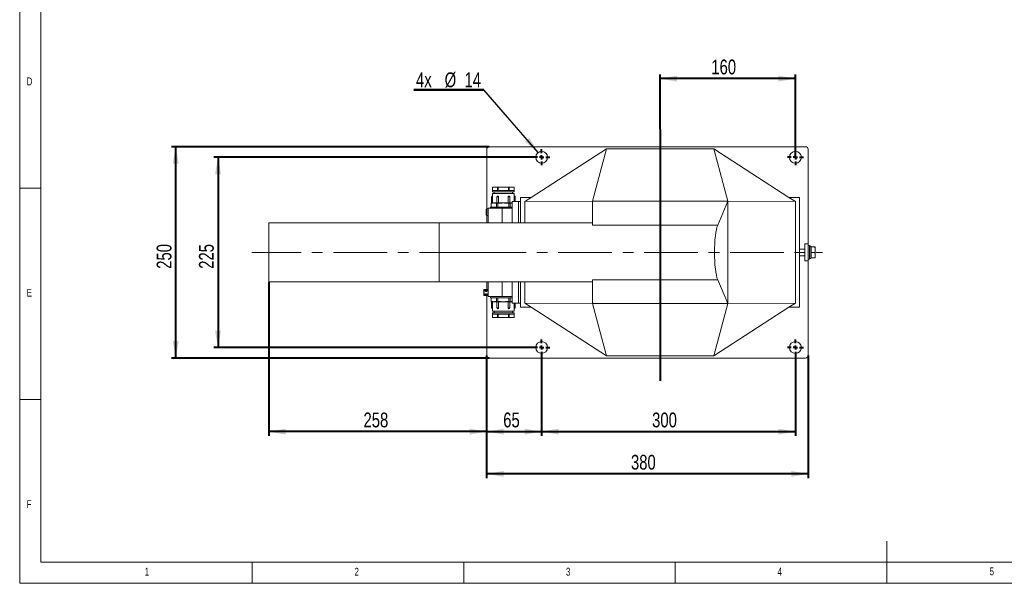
# Model space of a CAD drawing. Header units: millimetres. Extents: x 5 to 582, y 5 to 292.
# Tile 1 of 8: x 5 to 238, y 5 to 138. Entities that reach past the tile are written whole.
import ezdxf

# ---------------------------------------------------------------- set-up
doc = ezdxf.new("R2010")
doc.units = ezdxf.units.MM
doc.linetypes.add('CENTERX2', pattern=[20.32, 12.7, -2.54, 2.54, -2.54])
doc.layers.add('KÓTY_DO_VÝKRESŮ_NA_WEB', color=7, linetype='Continuous', lineweight=40)
doc.styles.add('SLDTEXTSTYLE0', font='TXT', dxfattribs={"width": 0.75})
doc.dimstyles.new('SLDDIMSTYLE0', dxfattribs={"dimtxt": 3.5, "dimasz": 4, "dimexe": 0, "dimexo": 0.0625, "dimgap": 0.875, "dimtad": 1, "dimdec": 1, "dimlfac": 5, "dimrnd": 1e-09, "dimzin": 12, "dimdsep": 46, "dimtxsty": 'SLDTEXTSTYLE0', "dimsah": 1, "dimcen": 0.09, "dimadec": 0, "dimazin": 3, "dimtfac": 1, "dimtofl": 0, "dimtmove": 0, "dimatfit": 3, "dimfxl": 1, "dimfrac": 2, "dimtolj": 1, "dimtzin": 12, "dimarcsym": 0})
doc.dimstyles.new('SLDDIMSTYLE2', dxfattribs={"dimtxt": 0.18, "dimasz": 4, "dimexe": 0, "dimexo": 0.0625, "dimgap": 0, "dimtad": 0, "dimtih": 1, "dimtoh": 1, "dimdec": 0, "dimrnd": 1e-09, "dimzin": 0, "dimdsep": 46, "dimtxsty": 'Standard', "dimsah": 1, "dimcen": 0.09, "dimadec": 0, "dimazin": 0, "dimtfac": 4, "dimtdec": 0, "dimtofl": 0, "dimtmove": 0, "dimatfit": 3, "dimfxl": 1, "dimfrac": 2, "dimtolj": 1, "dimtzin": 0, "dimarcsym": 0})

# ---------------------------------------------------------------- blocks, each defined once
blk = doc.blocks.new('_D_10')
at = {"layer": 'KÓTY_DO_VÝKRESŮ_NA_WEB'}
for p, q in [((156.41, 112.41), (156.41, 125.4)), ((188.41, 124.4), (156.41, 124.4)), ((188.41, 105.8), (188.41, 125.4))]:
    blk.add_line(p, q, dxfattribs=at)
for points in [[(156.41, 124.4), (160.41, 123.7), (160.41, 125.1)], [(188.41, 124.4), (184.41, 125.1), (184.41, 123.7)]]:
    blk.add_solid(points, dxfattribs=at)
at = {"layer": 'KÓTY_DO_VÝKRESŮ_NA_WEB', "insert": (168.53, 128.91), "char_height": 3.5, "attachment_point": 1, "style": 'SLDTEXTSTYLE0'}
blk.add_mtext('160', dxfattribs=at)
blk = doc.blocks.new('_D_11')
at = {"layer": 'KÓTY_DO_VÝKRESŮ_NA_WEB'}
for p, q in [((126.5, 105.79), (50.89, 105.79)), ((51.89, 105.79), (51.89, 60.79)), ((126.5, 60.79), (50.89, 60.79))]:
    blk.add_line(p, q, dxfattribs=at)
for points in [[(51.89, 105.79), (51.19, 101.79), (52.59, 101.79)], [(51.89, 60.79), (52.59, 64.79), (51.19, 64.79)]]:
    blk.add_solid(points, dxfattribs=at)
at = {"layer": 'KÓTY_DO_VÝKRESŮ_NA_WEB', "insert": (47.38, 79.41), "char_height": 3.5, "attachment_point": 1, "rotation": 90, "style": 'SLDTEXTSTYLE0'}
blk.add_mtext('225', dxfattribs=at)
blk = doc.blocks.new('_D_12')
at = {"layer": 'KÓTY_DO_VÝKRESŮ_NA_WEB'}
for p, q in [((116, 108.29), (40.89, 108.29)), ((41.89, 58.29), (41.89, 108.29)), ((116, 58.29), (40.89, 58.29))]:
    blk.add_line(p, q, dxfattribs=at)
for points in [[(41.89, 108.29), (41.19, 104.29), (42.59, 104.29)], [(41.89, 58.29), (42.59, 62.29), (41.19, 62.29)]]:
    blk.add_solid(points, dxfattribs=at)
at = {"layer": 'KÓTY_DO_VÝKRESŮ_NA_WEB', "insert": (37.38, 79.41), "char_height": 3.5, "attachment_point": 1, "rotation": 90, "style": 'SLDTEXTSTYLE0'}
blk.add_mtext('250', dxfattribs=at)
blk = doc.blocks.new('_D_13')
at = {"layer": 'KÓTY_DO_VÝKRESŮ_NA_WEB'}
for p, q in [((115.41, 58.88), (115.41, 39.89)), ((128.41, 58.88), (128.41, 39.89)), ((115.41, 40.89), (128.41, 40.89))]:
    blk.add_line(p, q, dxfattribs=at)
for points in [[(115.41, 40.89), (119.41, 40.19), (119.41, 41.59)], [(128.41, 40.89), (124.41, 41.59), (124.41, 40.19)]]:
    blk.add_solid(points, dxfattribs=at)
at = {"layer": 'KÓTY_DO_VÝKRESŮ_NA_WEB', "insert": (119.33, 45.4), "char_height": 3.5, "attachment_point": 1, "style": 'SLDTEXTSTYLE0'}
blk.add_mtext('65', dxfattribs=at)
blk = doc.blocks.new('_D_14')
at = {"layer": 'KÓTY_DO_VÝKRESŮ_NA_WEB'}
for p, q in [((128.41, 58.88), (128.41, 39.89)), ((188.41, 58.88), (188.41, 39.89)), ((128.41, 40.89), (188.41, 40.89))]:
    blk.add_line(p, q, dxfattribs=at)
for points in [[(128.41, 40.89), (132.41, 40.19), (132.41, 41.59)], [(188.41, 40.89), (184.41, 41.59), (184.41, 40.19)]]:
    blk.add_solid(points, dxfattribs=at)
at = {"layer": 'KÓTY_DO_VÝKRESŮ_NA_WEB', "insert": (154.53, 45.4), "char_height": 3.5, "attachment_point": 1, "style": 'SLDTEXTSTYLE0'}
blk.add_mtext('300', dxfattribs=at)
blk = doc.blocks.new('_D_15')
at = {"layer": 'KÓTY_DO_VÝKRESŮ_NA_WEB'}
for p, q in [((115.41, 58.88), (115.41, 29.89)), ((191.41, 58.88), (191.41, 29.89)), ((191.41, 30.89), (115.41, 30.89))]:
    blk.add_line(p, q, dxfattribs=at)
for points in [[(115.41, 30.89), (119.41, 30.19), (119.41, 31.59)], [(191.41, 30.89), (187.41, 31.59), (187.41, 30.19)]]:
    blk.add_solid(points, dxfattribs=at)
at = {"layer": 'KÓTY_DO_VÝKRESŮ_NA_WEB', "insert": (149.53, 35.4), "char_height": 3.5, "attachment_point": 1, "style": 'SLDTEXTSTYLE0'}
blk.add_mtext('380', dxfattribs=at)
blk = doc.blocks.new('_D_16')
at = {"layer": 'KÓTY_DO_VÝKRESŮ_NA_WEB'}
for p, q in [((63.89, 76.28), (63.89, 39.89)), ((115.41, 58.88), (115.41, 39.89)), ((115.41, 40.89), (63.89, 40.89))]:
    blk.add_line(p, q, dxfattribs=at)
for points in [[(63.89, 40.89), (67.89, 40.19), (67.89, 41.59)], [(115.41, 40.89), (111.41, 41.59), (111.41, 40.19)]]:
    blk.add_solid(points, dxfattribs=at)
at = {"layer": 'KÓTY_DO_VÝKRESŮ_NA_WEB', "insert": (86.29, 45.4), "char_height": 3.5, "attachment_point": 1, "style": 'SLDTEXTSTYLE0'}
blk.add_mtext('258', dxfattribs=at)
blk = doc.blocks.new('SW_NOTE_4')
at = {"layer": 'KÓTY_DO_VÝKRESŮ_NA_WEB', "color": 0}
for p, q in [((-16.57, 0), (0, 0)), ((0, 0), (-16.57, 0)), ((-16.57, 0), (0, 0)), ((0, 0), (-16.57, 0)), ((-16.57, 0), (0, 0)), ((0, 0), (-16.57, 0))]:
    blk.add_line(p, q, dxfattribs=at)
at = {"layer": 'KÓTY_DO_VÝKRESŮ_NA_WEB', "color": 0, "char_height": 3.5, "attachment_point": 2, "style": 'SLDTEXTSTYLE0'}
for s, insert in [('4x', (-14.21, 4.15)), ('%%c', (-7.93, 4.15)), ('14', (-2.65, 4.15))]:
    blk.add_mtext(s, dxfattribs=dict(at, insert=insert))
blk = doc.blocks.new('SW_CENTERMARKSYMBOL_1')
at = {"layer": 'KÓTY_DO_VÝKRESŮ_NA_WEB', "color": 0}
for p, q in [((-1, 0), (-1.9, 0)), ((0, 0), (-0.5, 0)), ((0, 1), (0, 1.9)), ((0, 0), (0, 0.5)), ((0, 0), (0, -0.5)), ((0, 0), (0.5, 0)), ((1, 0), (1.9, 0)), ((0, -1), (0, -1.9))]:
    blk.add_line(p, q, dxfattribs=at)
blk = doc.blocks.new('SW_CENTERMARKSYMBOL_2')
at = {"layer": 'KÓTY_DO_VÝKRESŮ_NA_WEB', "color": 0}
for p, q in [((-1, 0), (-1.9, 0)), ((0, 0), (-0.5, 0)), ((0, 1), (0, 1.9)), ((0, 0), (0, 0.5)), ((0, 0), (0, -0.5)), ((0, 0), (0.5, 0)), ((1, 0), (1.9, 0)), ((0, -1), (0, -1.9))]:
    blk.add_line(p, q, dxfattribs=at)
blk = doc.blocks.new('SW_CENTERMARKSYMBOL_3')
at = {"layer": 'KÓTY_DO_VÝKRESŮ_NA_WEB', "color": 0}
for p, q in [((-1, 0), (-1.9, 0)), ((0, 0), (-0.5, 0)), ((0, 1), (0, 1.9)), ((0, 0), (0, 0.5)), ((0, 0), (0, -0.5)), ((0, 0), (0.5, 0)), ((1, 0), (1.9, 0)), ((0, -1), (0, -1.9))]:
    blk.add_line(p, q, dxfattribs=at)
blk = doc.blocks.new('SW_CENTERMARKSYMBOL_4')
at = {"layer": 'KÓTY_DO_VÝKRESŮ_NA_WEB', "color": 0}
for p, q in [((-1, 0), (-1.9, 0)), ((0, 0), (-0.5, 0)), ((0, 1), (0, 1.9)), ((0, 0), (0, 0.5)), ((0, 0), (0, -0.5)), ((0, 0), (0.5, 0)), ((1, 0), (1.9, 0)), ((0, -1), (0, -1.9))]:
    blk.add_line(p, q, dxfattribs=at)

msp = doc.modelspace()

# ---------------------------------------------------------------- linework, layer by layer
at = {"color": 7, "linetype": 'Continuous', "lineweight": 0}
for p, q in [((5, 292), (5, 5)), ((10, 287), (10, 10)), ((5, 98.5), (10, 98.5)), ((10, 48.5), (5, 48.5)), ((210, 5), (210, 15)), ((10, 10), (410, 10)), ((60, 5), (60, 10)), ((110, 10), (110, 5)), ((160, 5), (160, 10)), ((5, 5), (415, 5))]:
    msp.add_line(p, q, dxfattribs=at)
at = {"color": 7, "linetype": 'Continuous', "lineweight": 15}
for p, q in [((115.414, 93.545), (115.414, 107.693)), ((116.014, 108.293), (190.814, 108.293)), ((125.959, 96.293), (143.732, 107.793)), ((143.732, 107.793), (140.414, 95.393)), ((169.096, 107.793), (143.732, 107.793)), ((172.414, 95.393), (169.096, 107.793)), ((169.096, 107.793), (186.869, 96.293)), ((191.414, 85.293), (191.414, 107.693)), ((116.78, 97.923), (116.78, 98.683)), ((116.78, 98.683), (116.785, 98.683)), ((116.78, 97.923), (116.78, 97.623)), ((116.781, 97.923), (116.78, 97.923)), ((117.991, 97.923), (116.781, 97.923)), ((116.785, 98.683), (116.785, 97.923)), ((117.985, 98.683), (116.785, 98.683)), ((116.82, 98.723), (118.02, 98.723)), ((117.985, 97.923), (117.985, 98.683)), ((117.985, 98.683), (118, 98.683)), ((118, 97.923), (117.991, 97.923)), ((118, 98.683), (118, 97.923)), ((118.131, 98.683), (118, 98.683)), ((118.065, 97.923), (118, 97.923)), ((118.02, 98.723), (118.151, 98.723)), ((118.131, 97.923), (118.065, 97.923)), ((118.131, 97.923), (118.131, 98.683)), ((118.131, 98.683), (118.151, 98.683)), ((118.141, 97.923), (118.131, 97.923)), ((120.561, 97.923), (118.141, 97.923)), ((118.151, 98.723), (118.151, 98.683)), ((118.151, 98.723), (120.551, 98.723)), ((118.151, 98.683), (118.151, 97.923)), ((120.551, 98.683), (118.151, 98.683)), ((120.551, 98.683), (120.551, 98.723)), ((120.551, 98.723), (120.682, 98.723)), ((120.551, 97.923), (120.551, 98.683)), ((120.551, 98.683), (120.571, 98.683)), ((120.571, 97.923), (120.561, 97.923)), ((120.571, 98.683), (120.571, 97.923)), ((120.702, 98.683), (120.571, 98.683)), ((120.637, 97.923), (120.571, 97.923)), ((120.702, 97.923), (120.637, 97.923)), ((120.682, 98.723), (121.882, 98.723)), ((120.702, 97.923), (120.702, 98.683)), ((120.702, 98.683), (120.717, 98.683)), ((120.711, 97.923), (120.702, 97.923)), ((121.921, 97.923), (120.711, 97.923)), ((120.717, 98.683), (120.717, 97.923)), ((121.917, 98.683), (120.717, 98.683)), ((121.917, 97.923), (121.917, 98.683)), ((121.917, 98.683), (121.922, 98.683)), ((121.922, 97.923), (121.921, 97.923)), ((121.922, 98.683), (121.922, 97.923)), ((121.922, 97.623), (121.922, 97.923)), ((116.553, 96.423), (116.553, 95.023)), ((116.761, 96.423), (116.553, 96.423)), ((116.753, 97.223), (116.753, 96.623)), ((116.753, 97.223), (121.949, 97.223)), ((116.761, 95.023), (116.761, 96.423)), ((121.922, 97.623), (116.78, 97.623)), ((117.151, 97.623), (117.151, 97.223)), ((117.852, 96.423), (117.852, 95.023)), ((118.229, 96.423), (117.852, 96.423)), ((118.229, 95.023), (118.229, 96.423)), ((120.473, 96.423), (120.473, 95.023)), ((120.85, 96.423), (120.473, 96.423)), ((120.85, 95.023), (120.85, 96.423)), ((121.551, 97.223), (121.551, 97.623)), ((121.941, 96.423), (121.941, 95.293)), ((122.149, 96.423), (121.941, 96.423)), ((121.949, 96.623), (121.949, 97.223)), ((122.149, 95.293), (122.149, 96.423)), ((123.414, 96.293), (123.414, 90.293)), ((125.959, 96.293), (123.414, 96.293)), ((124.414, 95.293), (125.959, 96.293)), ((186.869, 96.293), (188.414, 95.293)), ((186.869, 96.293), (189.414, 96.293)), ((189.414, 96.293), (189.414, 70.293)), ((115.271, 92.273), (115.271, 93.322)), ((115.471, 93.572), (115.471, 93.563)), ((115.751, 93.598), (115.49, 93.575)), ((115.49, 93.575), (115.49, 92.02)), ((115.751, 93.743), (115.751, 90.293)), ((115.751, 93.743), (119.051, 93.743)), ((116.351, 94.023), (116.351, 93.743)), ((116.351, 94.023), (121.414, 94.023)), ((116.451, 94.923), (116.451, 94.023)), ((116.744, 94.923), (116.451, 94.923)), ((116.551, 95.023), (116.831, 95.023)), ((116.831, 95.023), (117.101, 95.023)), ((117.101, 95.023), (117.545, 95.023)), ((117.751, 94.923), (117.458, 94.923)), ((117.545, 95.023), (117.824, 95.023)), ((118.051, 94.923), (117.751, 94.923)), ((117.751, 94.923), (117.751, 94.023)), ((117.824, 95.023), (118.078, 95.023)), ((118.637, 94.923), (118.051, 94.923)), ((118.051, 94.923), (118.051, 94.023)), ((118.078, 95.023), (118.637, 95.023)), ((118.637, 94.923), (118.637, 95.023)), ((118.637, 95.023), (119.351, 95.023)), ((119.051, 93.743), (121.414, 93.743)), ((119.051, 93.743), (119.051, 90.293)), ((119.351, 95.023), (120.065, 95.023)), ((120.065, 94.923), (120.065, 95.023)), ((120.065, 95.023), (120.624, 95.023)), ((120.651, 94.923), (120.065, 94.923)), ((120.624, 95.023), (120.878, 95.023)), ((120.651, 94.923), (120.651, 94.023)), ((120.951, 94.923), (120.651, 94.923)), ((120.878, 95.023), (121.158, 95.023)), ((120.951, 94.923), (120.951, 94.023)), ((121.244, 94.923), (120.951, 94.923)), ((121.158, 95.023), (121.414, 95.023)), ((121.414, 95.293), (121.414, 90.293)), ((121.414, 95.293), (122.914, 95.293)), ((122.914, 95.293), (122.914, 90.293)), ((122.914, 95.293), (123.414, 95.293)), ((140.414, 95.393), (124.414, 95.293)), ((124.414, 95.293), (124.414, 90.293)), ((172.414, 95.393), (140.414, 95.393)), ((140.414, 95.393), (140.414, 89.751)), ((172.414, 95.393), (170.034, 89.751)), ((172.414, 71.193), (172.414, 95.393)), ((188.414, 95.293), (172.414, 95.393)), ((188.414, 71.293), (188.414, 95.293)), ((115.414, 90.293), (115.414, 92.052)), ((115.471, 92.032), (115.471, 92.023)), ((115.49, 92.02), (115.751, 91.998)), ((104.214, 90.293), (63.894, 90.293)), ((63.894, 90.293), (63.894, 76.293)), ((140.414, 90.293), (104.214, 90.293)), ((104.214, 90.293), (104.214, 76.293)), ((140.414, 89.751), (170.034, 89.751)), ((190.614, 84.093), (189.414, 84.093)), ((190.614, 85.293), (190.614, 81.293)), ((190.614, 85.293), (191.414, 85.293)), ((191.414, 85.293), (191.414, 81.293)), ((191.734, 84.893), (191.414, 84.893)), ((191.734, 81.693), (191.734, 84.893)), ((192.054, 84.773), (191.734, 84.773)), ((192.054, 81.813), (192.054, 84.773)), ((192.174, 84.593), (192.054, 84.593)), ((192.174, 83.943), (192.174, 84.593)), ((192.174, 84.593), (192.998, 84.593)), ((192.174, 83.293), (192.174, 83.943)), ((192.998, 84.593), (193.114, 83.943)), ((193.114, 84.593), (193.114, 83.943)), ((193.114, 82.643), (193.114, 83.943)), ((189.414, 82.493), (190.614, 82.493)), ((191.414, 81.693), (191.734, 81.693)), ((191.734, 81.813), (192.054, 81.813)), ((192.054, 81.993), (192.174, 81.993)), ((192.174, 83.293), (192.998, 83.293)), ((192.174, 82.643), (192.174, 83.293)), ((192.174, 81.993), (192.174, 82.643)), ((192.174, 81.993), (192.998, 81.993)), ((192.998, 83.293), (193.114, 82.643)), ((193.114, 81.993), (193.114, 82.643)), ((190.614, 81.293), (191.414, 81.293)), ((191.414, 58.893), (191.414, 81.293)), ((140.414, 76.834), (170.034, 76.834)), ((140.414, 76.834), (140.414, 71.193)), ((172.414, 71.193), (170.034, 76.834)), ((63.894, 76.293), (104.214, 76.293)), ((104.214, 76.293), (140.414, 76.293)), ((115.414, 74.488), (115.414, 76.293)), ((115.751, 76.293), (115.751, 72.843)), ((119.051, 76.293), (119.051, 72.843)), ((121.414, 76.293), (121.414, 71.293)), ((122.914, 76.293), (122.914, 71.293)), ((123.414, 76.293), (123.414, 70.293)), ((124.414, 76.293), (124.414, 71.293)), ((114.751, 73.139), (114.751, 74.437)), ((114.791, 74.477), (114.791, 73.098)), ((114.971, 74.477), (114.791, 74.477)), ((114.971, 73.098), (114.791, 73.098)), ((115.751, 74.488), (114.971, 74.488)), ((114.971, 74.488), (114.971, 74.477)), ((114.971, 73.088), (114.971, 73.098)), ((114.971, 73.088), (115.751, 73.088)), ((115.414, 58.893), (115.414, 73.088)), ((115.751, 72.843), (119.051, 72.843)), ((116.351, 72.843), (116.351, 72.563)), ((121.414, 72.563), (116.351, 72.563)), ((116.451, 71.663), (116.451, 72.563)), ((117.751, 71.663), (117.751, 72.563)), ((118.051, 71.663), (118.051, 72.563)), ((119.051, 72.843), (121.414, 72.843)), ((120.651, 71.663), (120.651, 72.563)), ((120.951, 71.663), (120.951, 72.563)), ((116.451, 71.663), (116.744, 71.663)), ((116.831, 71.563), (116.551, 71.563)), ((116.553, 71.563), (116.553, 70.163)), ((116.553, 70.163), (116.761, 70.163)), ((116.753, 69.963), (116.753, 69.363)), ((116.761, 70.163), (116.761, 71.563)), ((117.101, 71.563), (116.831, 71.563)), ((117.545, 71.563), (117.101, 71.563)), ((117.458, 71.663), (117.751, 71.663)), ((117.824, 71.563), (117.545, 71.563)), ((117.751, 71.663), (118.051, 71.663)), ((118.078, 71.563), (117.824, 71.563)), ((117.852, 71.563), (117.852, 70.163)), ((117.852, 70.163), (118.229, 70.163)), ((118.051, 71.663), (118.637, 71.663)), ((118.637, 71.563), (118.078, 71.563)), ((118.229, 70.163), (118.229, 71.563)), ((118.637, 71.563), (118.637, 71.663)), ((119.351, 71.563), (118.637, 71.563)), ((120.065, 71.563), (119.351, 71.563)), ((120.065, 71.663), (120.065, 71.563)), ((120.065, 71.663), (120.651, 71.663)), ((120.624, 71.563), (120.065, 71.563)), ((120.473, 71.563), (120.473, 70.163)), ((120.473, 70.163), (120.85, 70.163)), ((120.878, 71.563), (120.624, 71.563)), ((120.651, 71.663), (120.951, 71.663)), ((120.85, 70.163), (120.85, 71.563)), ((121.158, 71.563), (120.878, 71.563)), ((120.951, 71.663), (121.244, 71.663)), ((121.414, 71.563), (121.158, 71.563)), ((122.914, 71.293), (121.414, 71.293)), ((121.941, 71.293), (121.941, 70.163)), ((121.941, 70.163), (122.149, 70.163)), ((121.949, 69.363), (121.949, 69.963)), ((122.149, 70.163), (122.149, 71.293)), ((123.414, 71.293), (122.914, 71.293)), ((125.959, 70.293), (123.414, 70.293)), ((140.414, 71.193), (124.414, 71.293)), ((124.414, 71.293), (125.959, 70.293)), ((125.959, 70.293), (143.732, 58.793)), ((172.414, 71.193), (140.414, 71.193)), ((143.732, 58.793), (140.414, 71.193)), ((172.414, 71.193), (169.096, 58.793)), ((169.096, 58.793), (186.869, 70.293)), ((188.414, 71.293), (172.414, 71.193)), ((188.414, 71.293), (186.869, 70.293)), ((186.869, 70.293), (189.414, 70.293)), ((121.949, 69.363), (116.753, 69.363)), ((116.78, 68.963), (116.78, 68.663)), ((116.78, 68.963), (121.922, 68.963)), ((116.78, 67.903), (116.78, 68.663)), ((116.78, 68.663), (116.781, 68.663)), ((116.785, 67.903), (116.78, 67.903)), ((116.781, 68.663), (117.991, 68.663)), ((116.785, 68.663), (116.785, 67.903)), ((116.785, 67.903), (117.985, 67.903)), ((118.02, 67.863), (116.82, 67.863)), ((117.151, 69.363), (117.151, 68.963)), ((117.985, 67.903), (117.985, 68.663)), ((118, 67.903), (117.985, 67.903)), ((117.991, 68.663), (118, 68.663)), ((118, 68.663), (118, 67.903)), ((118, 68.663), (118.065, 68.663)), ((118, 67.903), (118.131, 67.903)), ((118.151, 67.863), (118.02, 67.863)), ((118.065, 68.663), (118.131, 68.663)), ((118.131, 67.903), (118.131, 68.663)), ((118.131, 68.663), (118.141, 68.663)), ((118.151, 67.903), (118.131, 67.903)), ((118.141, 68.663), (120.561, 68.663)), ((118.151, 68.663), (118.151, 67.903)), ((118.151, 67.903), (120.551, 67.903)), ((118.151, 67.903), (118.151, 67.863)), ((120.551, 67.863), (118.151, 67.863)), ((120.551, 67.903), (120.551, 68.663)), ((120.571, 67.903), (120.551, 67.903)), ((120.551, 67.863), (120.551, 67.903)), ((120.682, 67.863), (120.551, 67.863)), ((120.561, 68.663), (120.571, 68.663)), ((120.571, 68.663), (120.571, 67.903)), ((120.571, 68.663), (120.637, 68.663)), ((120.571, 67.903), (120.702, 67.903)), ((120.637, 68.663), (120.702, 68.663)), ((121.882, 67.863), (120.682, 67.863)), ((120.702, 67.903), (120.702, 68.663)), ((120.702, 68.663), (120.711, 68.663)), ((120.717, 67.903), (120.702, 67.903)), ((120.711, 68.663), (121.921, 68.663)), ((120.717, 68.663), (120.717, 67.903)), ((120.717, 67.903), (121.917, 67.903)), ((121.551, 68.963), (121.551, 69.363)), ((121.917, 67.903), (121.917, 68.663)), ((121.922, 67.903), (121.917, 67.903)), ((121.921, 68.663), (121.922, 68.663)), ((121.922, 68.663), (121.922, 68.963)), ((121.922, 68.663), (121.922, 67.903)), ((116.014, 58.293), (190.814, 58.293)), ((143.732, 58.793), (169.096, 58.793))]:
    msp.add_line(p, q, dxfattribs=at)
at = {"color": 7, "linetype": 'Continuous', "lineweight": 15, "flags": 128}
for points in [[(118.02, 98.723), (118.016, 98.722), (118.012, 98.72), (118.009, 98.716), (118.006, 98.711), (118.003, 98.705), (118.001, 98.698), (118, 98.69), (118, 98.683)], [(118.131, 98.683), (118.132, 98.69), (118.133, 98.698), (118.135, 98.705), (118.137, 98.711), (118.14, 98.716), (118.144, 98.72), (118.147, 98.722), (118.151, 98.723)], [(120.551, 98.723), (120.555, 98.722), (120.559, 98.72), (120.562, 98.716), (120.565, 98.711), (120.568, 98.705), (120.569, 98.698), (120.571, 98.69), (120.571, 98.683)], [(120.702, 98.683), (120.702, 98.69), (120.701, 98.698), (120.699, 98.705), (120.697, 98.711), (120.693, 98.716), (120.69, 98.72), (120.686, 98.722), (120.682, 98.723)], [(115.354, 74.064), (115.396, 74.077), (115.467, 74.122), (115.514, 74.184), (115.527, 74.217), (115.531, 74.249), (115.527, 74.279), (115.514, 74.304), (115.467, 74.342), (115.396, 74.364), (115.354, 74.369), (115.311, 74.371), (115.268, 74.369), (115.226, 74.364), (115.156, 74.342), (115.108, 74.304), (115.095, 74.278), (115.091, 74.249), (115.095, 74.217), (115.108, 74.184), (115.156, 74.122), (115.226, 74.077), (115.268, 74.064), (115.311, 74.06), (115.311, 74.06)], [(118, 67.903), (118, 67.895), (118.001, 67.887), (118.003, 67.88), (118.006, 67.874), (118.009, 67.869), (118.012, 67.866), (118.016, 67.863), (118.02, 67.863)], [(118.151, 67.863), (118.147, 67.863), (118.144, 67.866), (118.14, 67.869), (118.137, 67.874), (118.135, 67.88), (118.133, 67.887), (118.132, 67.895), (118.131, 67.903)], [(120.571, 67.903), (120.571, 67.895), (120.569, 67.887), (120.568, 67.88), (120.565, 67.874), (120.562, 67.869), (120.559, 67.866), (120.555, 67.863), (120.551, 67.863)], [(120.682, 67.863), (120.686, 67.863), (120.69, 67.866), (120.693, 67.869), (120.697, 67.874), (120.699, 67.88), (120.701, 67.887), (120.702, 67.895), (120.702, 67.903)]]:
    msp.add_lwpolyline(points, dxfattribs=at)
at = {"color": 7, "linetype": 'Continuous', "lineweight": 15}
for centre in [(128.414, 105.793), (188.414, 105.793), (128.414, 60.793), (188.414, 60.793)]:
    msp.add_circle(centre, 1.4, dxfattribs=at)
for centre, radius, start, end in [((116.014, 107.693), 0.6, 90, 180), ((190.814, 107.693), 0.6, 0, 90), ((116.82, 98.683), 0.04, 90, 180), ((116.823, 98.685), 0.0376, 94.40579, 183.80641), ((118.023, 98.685), 0.0376, 94.40579, 183.80641), ((120.679, 98.685), 0.0376, 356.19359, 85.59421), ((121.879, 98.685), 0.0376, 356.18923, 85.59369), ((121.882, 98.683), 0.04, 0, 90), ((116.753, 96.423), 0.2, 90.02655, 180), ((118.052, 96.423), 0.2, 90.40882, 180), ((120.65, 96.423), 0.2, 0, 90.4331), ((121.949, 96.423), 0.2, 0, 90.02766), ((115.511, 93.336), 0.24, 95, 99.59407), ((116.551, 94.923), 0.1, 90, 180), ((116.838, 94.929), 0.094, 94.40148, 183.81141), ((117.552, 94.929), 0.094, 94.40148, 183.81141), ((121.15, 94.929), 0.094, 356.18967, 85.59745), ((115.511, 92.26), 0.24, 260.40593, 265), ((116.551, 71.663), 0.1, 180, 270), ((116.753, 70.163), 0.2, 180, 270), ((116.838, 71.656), 0.094, 176.18859, 265.59852), ((117.552, 71.656), 0.094, 176.18859, 265.59852), ((118.052, 70.163), 0.2, 180, 270), ((120.65, 70.163), 0.2, 270, 0), ((121.15, 71.656), 0.094, 274.40255, 3.81033), ((121.949, 70.163), 0.2, 270, 0), ((116.82, 67.903), 0.04, 180, 270), ((116.823, 67.9), 0.0376, 176.19359, 265.59421), ((118.023, 67.9), 0.0376, 176.19359, 265.59421), ((120.679, 67.9), 0.0376, 274.40579, 3.80641), ((121.879, 67.9), 0.0376, 274.40631, 3.81077), ((121.882, 67.903), 0.04, 270, 0), ((116.014, 58.893), 0.6, 180, 270), ((190.814, 58.893), 0.6, 270, 0)]:
    msp.add_arc(centre, radius, start, end, dxfattribs=at)
for centre, major_axis, ratio, start_param, end_param in [((117.824, 94.923), (0, 0.1), 0.7320508, 0, 1.5707963), ((118.078, 94.923), (0, 0.1), 0.2679492, 0, 1.5707963), ((120.624, 94.923), (0, 0.1), 0.2679492, 4.712389, 6.2831853), ((120.878, 94.923), (0, 0.1), 0.7320508, 4.712389, 6.2831853), ((170.51, 83.293), (0, 7), 0.176327, 0.3958429, 2.7457497), ((115.311, 73.788), (0, -0.311), 0.7071068, 2.6543606, 3.5245384), ((117.824, 71.663), (0, 0.1), 0.7320508, 1.5707963, 3.1415927), ((118.078, 71.663), (0, 0.1), 0.2679492, 1.5707963, 3.1415927), ((120.624, 71.663), (0, 0.1), 0.2679492, 3.1415927, 4.712389), ((120.878, 71.663), (0, 0.1), 0.7320508, 3.1415927, 4.712389)]:
    msp.add_ellipse(centre, major_axis=major_axis, ratio=ratio, start_param=start_param, end_param=end_param, dxfattribs=at)
for points, knots in [([(116.753, 96.623), (116.753, 96.62), (116.754, 96.616), (116.756, 96.582), (116.759, 96.531), (116.76, 96.475), (116.761, 96.438), (116.761, 96.423)], [0, 0, 0, 0, 0.21419, 0.4283706, 0.6427726, 0.8574244, 1, 1, 1, 1]), ([(118.052, 96.623), (118.072, 96.62), (118.111, 96.616), (118.164, 96.582), (118.204, 96.531), (118.226, 96.475), (118.228, 96.438), (118.229, 96.423)], [0, 0, 0, 0, 0.2141933, 0.4283691, 0.6427729, 0.8574248, 1, 1, 1, 1]), ([(120.473, 96.423), (120.475, 96.445), (120.479, 96.49), (120.51, 96.55), (120.555, 96.595), (120.605, 96.619), (120.637, 96.622), (120.65, 96.623)], [0, 0, 0, 0, 0.2145852, 0.4291638, 0.6438259, 0.8584303, 1, 1, 1, 1]), ([(121.941, 96.423), (121.942, 96.445), (121.942, 96.49), (121.944, 96.55), (121.947, 96.595), (121.949, 96.619), (121.949, 96.622), (121.949, 96.623)], [0, 0, 0, 0, 0.2145852, 0.4291667, 0.6438271, 0.8584336, 1, 1, 1, 1]), ([(115.271, 93.322), (115.273, 93.344), (115.276, 93.393), (115.306, 93.455), (115.353, 93.51), (115.407, 93.547), (115.452, 93.558), (115.471, 93.563)], [0, 0, 0, 0, 0.1886429, 0.4374181, 0.5916686, 0.8280344, 1, 1, 1, 1]), ([(117.101, 95.023), (117.1, 95.022), (117.015, 94.988), (116.897, 94.936), (116.778, 94.926), (116.744, 94.923)], [0, 0, 0, 0, 0.0061923, 0.7223711, 1, 1, 1, 1]), ([(117.458, 94.923), (117.425, 94.926), (117.305, 94.936), (117.187, 94.988), (117.102, 95.022), (117.101, 95.023)], [0, 0, 0, 0, 0.2776284, 0.993804, 1, 1, 1, 1]), ([(119.351, 95.023), (119.35, 95.022), (119.179, 94.988), (118.943, 94.936), (118.704, 94.926), (118.637, 94.923)], [0, 0, 0, 0, 0.0061947, 0.72237, 1, 1, 1, 1]), ([(120.065, 94.923), (119.998, 94.926), (119.759, 94.936), (119.523, 94.988), (119.353, 95.022), (119.351, 95.023)], [0, 0, 0, 0, 0.27763, 0.9938053, 1, 1, 1, 1]), ([(121.414, 94.959), (121.391, 94.95), (121.335, 94.928), (121.278, 94.925), (121.244, 94.923)], [0, 0, 0, 0, 0.41458728, 1, 1, 1, 1]), ([(115.471, 92.032), (115.461, 92.035), (115.424, 92.042), (115.366, 92.073), (115.31, 92.132), (115.277, 92.202), (115.273, 92.251), (115.271, 92.273)], [0, 0, 0, 0, 0.09516, 0.3301829, 0.5663703, 0.8051335, 1, 1, 1, 1]), ([(193.114, 84.593), (193.113, 84.593), (193.107, 84.593), (193.045, 84.593), (192.998, 84.593)], [0, 0, 0, 0, 0.24184869, 1, 1, 1, 1]), ([(193.114, 83.943), (193.114, 83.927), (193.112, 83.708), (193.053, 83.493), (192.998, 83.293)], [0, 0, 0, 0, 0.0702131, 1, 1, 1, 1]), ([(193.114, 82.643), (193.114, 82.627), (193.112, 82.408), (193.053, 82.193), (192.998, 81.993)], [0, 0, 0, 0, 0.07021487, 1, 1, 1, 1]), ([(192.998, 81.993), (193.045, 81.993), (193.107, 81.993), (193.113, 81.993), (193.114, 81.993)], [0, 0, 0, 0, 0.75815131, 1, 1, 1, 1]), ([(114.751, 74.437), (114.752, 74.441), (114.752, 74.451), (114.76, 74.463), (114.77, 74.472), (114.781, 74.477), (114.788, 74.477), (114.791, 74.477)], [0, 0, 0, 0, 0.219089, 0.438244, 0.6555382, 0.8695087, 1, 1, 1, 1]), ([(114.791, 73.098), (114.787, 73.098), (114.778, 73.099), (114.766, 73.106), (114.757, 73.116), (114.752, 73.128), (114.751, 73.135), (114.751, 73.139)], [0, 0, 0, 0, 0.21059643, 0.42113308, 0.63299266, 0.84788409, 1, 1, 1, 1]), ([(115.311, 74.06), (115.295, 74.061), (115.262, 74.063), (115.2, 74.084), (115.132, 74.13), (115.078, 74.205), (115.059, 74.284), (115.078, 74.352), (115.132, 74.4), (115.2, 74.422), (115.262, 74.431), (115.311, 74.433), (115.36, 74.431), (115.422, 74.422), (115.49, 74.4), (115.544, 74.352), (115.564, 74.284), (115.544, 74.206), (115.49, 74.13), (115.422, 74.084), (115.36, 74.063), (115.327, 74.061), (115.311, 74.06)], [0, 0, 0, 0, 0.0301881, 0.0607243, 0.122386, 0.1855846, 0.2498575, 0.3142914, 0.3776127, 0.4392348, 0.4696683, 0.4999743, 0.5302864, 0.5606794, 0.6224438, 0.6857452, 0.7500274, 0.8143407, 0.877636, 0.9393065, 0.969757, 1, 1, 1, 1]), ([(115.311, 73.143), (115.295, 73.143), (115.262, 73.144), (115.2, 73.153), (115.132, 73.176), (115.078, 73.223), (115.059, 73.291), (115.078, 73.37), (115.132, 73.445), (115.2, 73.492), (115.262, 73.512), (115.311, 73.517), (115.36, 73.512), (115.422, 73.492), (115.49, 73.445), (115.544, 73.37), (115.564, 73.291), (115.544, 73.223), (115.49, 73.176), (115.422, 73.153), (115.36, 73.144), (115.327, 73.143), (115.311, 73.143)], [0, 0, 0, 0, 0.0301882, 0.0607242, 0.1223862, 0.1855848, 0.2498576, 0.3142912, 0.3776129, 0.4392351, 0.4696685, 0.4999745, 0.5302866, 0.5606795, 0.6224444, 0.6857449, 0.7500272, 0.8143407, 0.877636, 0.9393063, 0.969757, 1, 1, 1, 1]), ([(115.267, 73.511), (115.253, 73.507), (115.212, 73.496), (115.152, 73.455), (115.111, 73.402), (115.094, 73.358), (115.09, 73.326), (115.094, 73.296), (115.111, 73.262), (115.152, 73.23), (115.212, 73.213), (115.267, 73.206), (115.297, 73.205), (115.311, 73.205)], [0, 0, 0, 0, 0.06551076, 0.19883854, 0.33234418, 0.3992784, 0.46617113, 0.53266527, 0.5996639, 0.73291498, 0.86633116, 0.93337841, 1, 1, 1, 1]), ([(115.311, 73.205), (115.326, 73.205), (115.355, 73.206), (115.41, 73.213), (115.471, 73.23), (115.511, 73.262), (115.528, 73.296), (115.533, 73.326), (115.528, 73.358), (115.511, 73.402), (115.471, 73.455), (115.411, 73.496), (115.369, 73.507), (115.355, 73.511)], [0, 0, 0, 0, 0.0667361, 0.1335864, 0.2670121, 0.4004524, 0.4674085, 0.5340163, 0.6009496, 0.6675133, 0.8009604, 0.9345834, 1, 1, 1, 1]), ([(116.744, 71.663), (116.778, 71.66), (116.897, 71.649), (117.015, 71.597), (117.1, 71.563), (117.101, 71.563)], [0, 0, 0, 0, 0.2776289, 0.9938077, 1, 1, 1, 1]), ([(116.761, 70.163), (116.761, 70.14), (116.76, 70.095), (116.758, 70.035), (116.755, 69.99), (116.753, 69.966), (116.753, 69.964), (116.753, 69.963)], [0, 0, 0, 0, 0.2145853, 0.4291665, 0.6438269, 0.8584336, 1, 1, 1, 1]), ([(117.101, 71.563), (117.102, 71.563), (117.187, 71.597), (117.305, 71.649), (117.425, 71.66), (117.458, 71.663)], [0, 0, 0, 0, 0.006196, 0.7223716, 1, 1, 1, 1]), ([(118.229, 70.163), (118.227, 70.14), (118.223, 70.095), (118.192, 70.035), (118.147, 69.99), (118.097, 69.966), (118.065, 69.964), (118.052, 69.963)], [0, 0, 0, 0, 0.2145845, 0.4291681, 0.6438246, 0.8584298, 1, 1, 1, 1]), ([(118.637, 71.663), (118.704, 71.66), (118.943, 71.649), (119.179, 71.597), (119.35, 71.563), (119.351, 71.563)], [0, 0, 0, 0, 0.27763, 0.9938053, 1, 1, 1, 1]), ([(119.351, 71.563), (119.353, 71.563), (119.523, 71.597), (119.759, 71.649), (119.998, 71.66), (120.065, 71.663)], [0, 0, 0, 0, 0.0061947, 0.72237, 1, 1, 1, 1]), ([(120.65, 69.963), (120.631, 69.965), (120.592, 69.969), (120.539, 70.004), (120.498, 70.054), (120.476, 70.11), (120.474, 70.148), (120.473, 70.163)], [0, 0, 0, 0, 0.2141927, 0.4283754, 0.6427728, 0.8574242, 1, 1, 1, 1]), ([(121.244, 71.663), (121.278, 71.661), (121.335, 71.657), (121.391, 71.636), (121.414, 71.627)], [0, 0, 0, 0, 0.58541272, 1, 1, 1, 1]), ([(121.949, 69.963), (121.949, 69.965), (121.949, 69.969), (121.946, 70.004), (121.944, 70.054), (121.942, 70.11), (121.942, 70.148), (121.941, 70.163)], [0, 0, 0, 0, 0.21419, 0.4283706, 0.6427724, 0.8574245, 1, 1, 1, 1])]:
    msp.add_open_spline(points, degree=3, knots=knots, dxfattribs=at)
at = {"layer": 'KÓTY_DO_VÝKRESŮ_NA_WEB'}
msp.add_line((156.414, 112.403), (156.414, 52.893), dxfattribs=at)
at = {"layer": 'KÓTY_DO_VÝKRESŮ_NA_WEB', "linetype": 'CENTERX2', "lineweight": 0}
for p, q in [((112.194, 83.293), (59.894, 83.293)), ((112.014, 83.293), (194.814, 83.293))]:
    msp.add_line(p, q, dxfattribs=at)

# ---------------------------------------------------------------- block references
at = {"layer": 'KÓTY_DO_VÝKRESŮ_NA_WEB'}
for name, p in [('SW_NOTE_4', (114.769, 121.721)), ('SW_CENTERMARKSYMBOL_1', (128.414, 105.793)), ('SW_CENTERMARKSYMBOL_2', (188.414, 105.793)), ('SW_CENTERMARKSYMBOL_4', (128.414, 60.793)), ('SW_CENTERMARKSYMBOL_3', (188.414, 60.793))]:
    msp.add_blockref(name, p, dxfattribs=at)

# ---------------------------------------------------------------- texts
at = {"color": 7, "linetype": 'Continuous', "lineweight": 0, "char_height": 1.852, "attachment_point": 1, "style": 'SLDTEXTSTYLE0'}
for s, insert in [('D', (6.667, 124.668)), ('E', (6.667, 74.668)), ('F', (6.667, 24.668)), ('1', (34.583, 8.668)), ('2', (84.167, 8.668)), ('3', (134.167, 8.668)), ('4', (184.167, 8.668)), ('5', (234.338, 8.747))]:
    msp.add_mtext(s, dxfattribs=dict(at, insert=insert))

# ---------------------------------------------------------------- dimensions: what is measured, and where the dimension line sits
at = {"layer": 'KÓTY_DO_VÝKRESŮ_NA_WEB'}
for base, p1, p2, picture, middle in [((156.414, 124.403), (188.414, 105.793), (156.414, 112.403), '_D_10', (172.414, 124.403)), ((128.414, 40.893), (115.414, 58.893), (128.414, 58.893), '_D_13', (121.914, 40.893)), ((115.414, 30.893), (191.414, 58.893), (115.414, 58.893), '_D_15', (153.414, 30.893)), ((188.414, 40.893), (128.414, 58.893), (188.414, 58.893), '_D_14', (158.414, 40.893))]:
    dim = msp.add_linear_dim(base=base, p1=p1, p2=p2, dimstyle='SLDDIMSTYLE0', dxfattribs=at)
    dim.commit()
    dim.dimension.update_dxf_attribs({"geometry": picture, "text_midpoint": middle, "dimtype": 160})
for base, p1, p2, picture, middle in [((41.894, 108.293), (116.014, 58.293), (116.014, 108.293), '_D_12', (41.894, 83.293)), ((51.894, 60.793), (126.514, 105.793), (126.514, 60.793), '_D_11', (51.894, 83.293))]:
    dim = msp.add_linear_dim(base=base, p1=p1, p2=p2, angle=90, dimstyle='SLDDIMSTYLE0', dxfattribs=at)
    dim.commit()
    dim.dimension.update_dxf_attribs({"geometry": picture, "text_midpoint": middle, "dimtype": 160})
dim = msp.add_linear_dim(base=(63.894, 40.893), p1=(115.414, 58.893), p2=(63.894, 76.293), text='258', dimstyle='SLDDIMSTYLE0', dxfattribs=at)
dim.commit()
dim.dimension.update_dxf_attribs({"geometry": '_D_16', "text_midpoint": (90.173, 40.893), "dimtype": 160})

# ---------------------------------------------------------------- leaders
msp.add_leader([(127.616, 106.943), (114.769, 121.721)], dimstyle='SLDDIMSTYLE2', dxfattribs=at)

doc.saveas('drawing.dxf')
